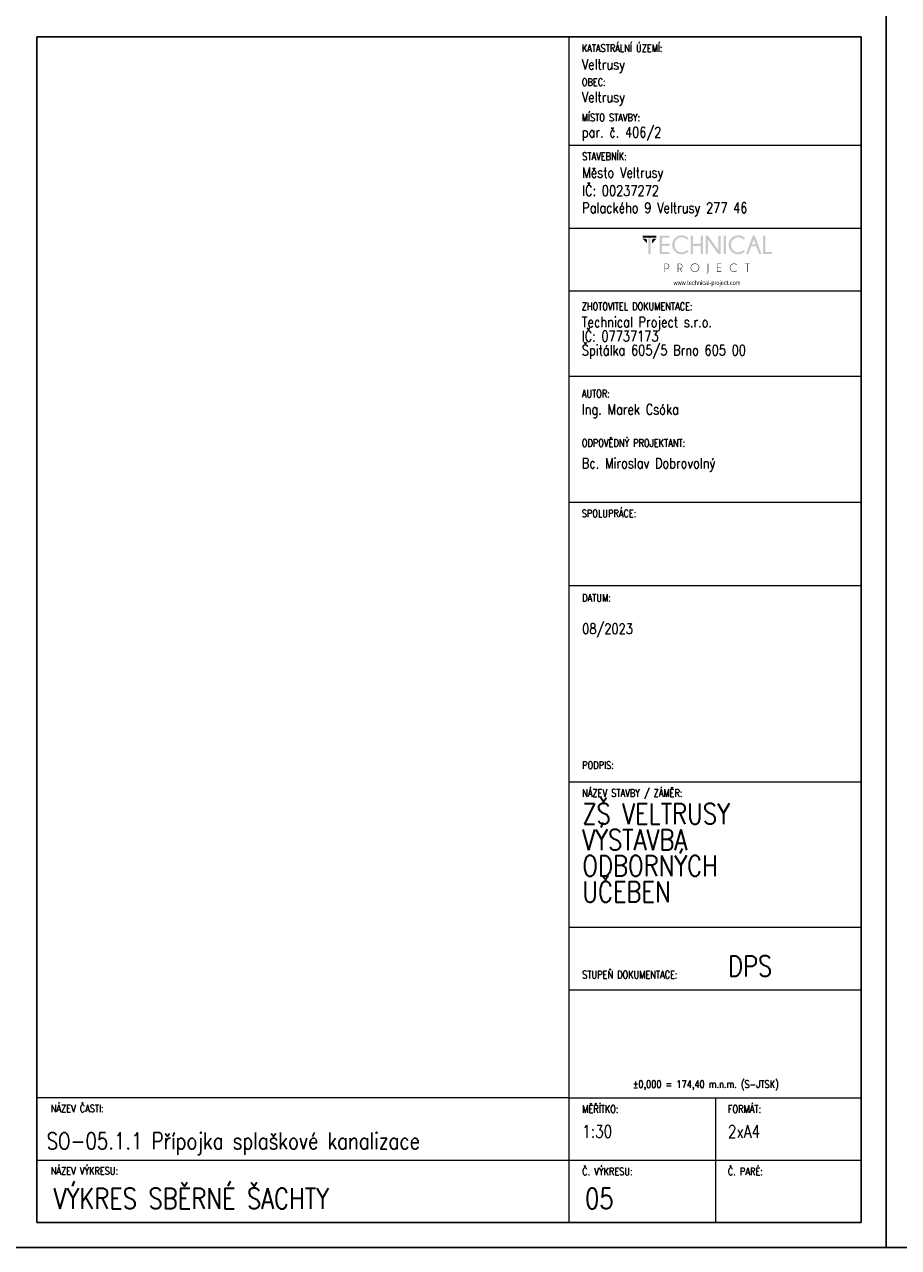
# Model space of a CAD drawing. Header units: millimetres. Extents: x -744 to 2301, y 2052 to 2943.
# Tile 15 of 31: x 1044 to 1254, y 2052 to 2346. Entities that reach past the tile are written whole.
import ezdxf

# ---------------------------------------------------------------- set-up
doc = ezdxf.new("R2010")
doc.units = ezdxf.units.MM
doc.header["$MEASUREMENT"] = 0
doc.layers.add('NETISK', color=7, linetype='Continuous', plot=False)
doc.layers.add('TP_01_Rozpiska', color=7, linetype='Continuous', lineweight=5)
doc.layers.add('Znojmoprojekt - Popisy.Znojmoprojekt', color=7, linetype='Continuous')
doc.styles.add('GENERATED_STYLE_4', font='arial.ttf')
doc.styles.add('ROMANS', font='romans.shx', dxfattribs={"width": 0.8})

# ---------------------------------------------------------------- blocks, each defined once
blk = doc.blocks.new('*U24')
for p, q in [((-210, 291), (-210, 297)), ((-210, 297), (-210, 0)), ((0, 0), (0, 297)), ((-6, 291), (-204, 291)), ((-204, 291), (-204, 6)), ((-6, 6), (-6, 291)), ((-210, 6), (-210, 0)), ((-204, 6), (-6, 6)), ((-210, 0), (0, 0))]:
    blk.add_line(p, q)
blk = doc.blocks.new('A$C01D51CA2')
at = {"layer": 'TP_01_Rozpiska'}
for points in [[(-45.09, 17.59), (-45.09, 16.91), (-40.45, 16.91), (-40.45, 17.59)], [(-45.09, 16.5), (-43.58, 14.97), (-43.58, 16.09), (-43.97, 16.5)], [(-43.15, 17.03), (-43.15, 11.39), (-42.38, 11.39), (-42.38, 17.03)], [(-40.45, 16.5), (-41.97, 14.97), (-41.97, 16.09), (-41.57, 16.5)], [(-36.03, 17.59), (-36.03, 16.91), (-38.63, 16.91), (-38.63, 14.83), (-36.03, 14.83), (-36.03, 14.15), (-38.63, 14.15), (-38.63, 12.08), (-36.03, 12.08), (-36.03, 11.39), (-39.4, 11.39), (-39.4, 17.59)], [(-28.26, 14.15), (-28.26, 11.39), (-29.05, 11.39), (-29.05, 17.59), (-28.26, 17.59), (-28.26, 14.83), (-25.73, 14.83), (-25.73, 17.59), (-24.94, 17.59), (-24.94, 11.39), (-25.73, 11.39), (-25.73, 14.15)], [(-23.29, 17.59), (-19.78, 12.64), (-19.78, 17.59), (-19, 17.59), (-19, 11.39), (-19.86, 11.39), (-23.29, 16.22), (-23.29, 11.39), (-24.07, 11.39), (-24.07, 17.59)], [(-18, 17.59), (-18, 11.39), (-17.23, 11.39), (-17.23, 17.59)], [(-4.92, 11.41), (-4.92, 17.59), (-4.14, 17.59), (-4.14, 12.08), (-1.91, 12.08), (-1.91, 11.41)], [(-18.85, 8.23), (-18.85, 8.07), (-20.1, 8.07), (-20.1, 6.92), (-18.85, 6.92), (-18.85, 6.76), (-20.1, 6.76), (-20.1, 5.6), (-18.85, 5.6), (-18.85, 5.44), (-20.25, 5.44), (-20.25, 8.23)], [(-10.06, 8.07), (-10.06, 5.44), (-10.22, 5.44), (-10.22, 8.07), (-10.93, 8.07), (-10.93, 8.23), (-9.35, 8.23), (-9.35, 8.07)]]:
    blk.add_hatch(color=256, dxfattribs=at).paths.add_polyline_path(points)
h = blk.add_hatch(color=256, dxfattribs=at)
edge = h.paths.add_edge_path()
edge.add_line((-30.26, 12.76), (-29.72, 12.28))
edge.add_spline(control_points=[(-29.72, 12.28), (-30.41, 11.65), (-31.18, 11.32), (-32.02, 11.32), (-32.02, 11.32), (-32.93, 11.32), (-33.68, 11.64), (-34.31, 12.26), (-34.31, 12.26), (-34.93, 12.89), (-35.23, 13.63), (-35.23, 14.5), (-35.23, 14.5), (-35.23, 15.35), (-34.93, 16.09), (-34.31, 16.72), (-34.31, 16.72), (-33.68, 17.36), (-32.93, 17.67), (-32.02, 17.67), (-32.02, 17.67), (-31.18, 17.67), (-30.41, 17.34), (-29.72, 16.7)], knot_values=[0, 0, 0, 0, 0.041667, 0.041667, 0.041667, 0.041767, 0.083333, 0.083333, 0.083333, 0.083433, 0.125, 0.125, 0.125, 0.1251, 0.166667, 0.166667, 0.166667, 0.166767, 0.208333, 0.208333, 0.208333, 0.208433, 1, 1, 1, 1], degree=3, periodic=0)
edge.add_line((-29.72, 16.7), (-30.26, 16.22))
edge.add_spline(control_points=[(-30.26, 16.22), (-30.82, 16.73), (-31.41, 16.98), (-32.02, 16.98), (-32.02, 16.98), (-32.68, 16.98), (-33.25, 16.73), (-33.73, 16.26), (-33.73, 16.26), (-34.21, 15.78), (-34.45, 15.19), (-34.45, 14.5), (-34.45, 14.5), (-34.45, 13.79), (-34.21, 13.22), (-33.73, 12.72), (-33.73, 12.72), (-33.25, 12.25), (-32.68, 12.02), (-32.02, 12.02), (-32.02, 12.02), (-31.41, 12.02), (-30.82, 12.26), (-30.26, 12.76)], knot_values=[0, 0, 0, 0, 0.041667, 0.041667, 0.041667, 0.041767, 0.083333, 0.083333, 0.083333, 0.083433, 0.125, 0.125, 0.125, 0.1251, 0.166667, 0.166667, 0.166667, 0.166767, 0.208333, 0.208333, 0.208333, 0.208433, 1, 1, 1, 1], degree=3, periodic=0)
h = blk.add_hatch(color=256, dxfattribs=at)
edge = h.paths.add_edge_path()
edge.add_line((-11.41, 12.76), (-10.87, 12.28))
edge.add_spline(control_points=[(-10.87, 12.28), (-11.56, 11.65), (-12.33, 11.32), (-13.17, 11.32), (-13.17, 11.32), (-14.07, 11.32), (-14.83, 11.64), (-15.45, 12.26), (-15.45, 12.26), (-16.08, 12.89), (-16.37, 13.63), (-16.37, 14.5), (-16.37, 14.5), (-16.37, 15.35), (-16.08, 16.09), (-15.45, 16.72), (-15.45, 16.72), (-14.83, 17.36), (-14.07, 17.67), (-13.17, 17.67), (-13.17, 17.67), (-12.33, 17.67), (-11.56, 17.34), (-10.87, 16.7)], knot_values=[0, 0, 0, 0, 0.041667, 0.041667, 0.041667, 0.041767, 0.083333, 0.083333, 0.083333, 0.083433, 0.125, 0.125, 0.125, 0.1251, 0.166667, 0.166667, 0.166667, 0.166767, 0.208333, 0.208333, 0.208333, 0.208433, 1, 1, 1, 1], degree=3, periodic=0)
edge.add_line((-10.87, 16.7), (-11.41, 16.22))
edge.add_spline(control_points=[(-11.41, 16.22), (-11.97, 16.73), (-12.56, 16.98), (-13.17, 16.98), (-13.17, 16.98), (-13.82, 16.98), (-14.4, 16.73), (-14.88, 16.26), (-14.88, 16.26), (-15.35, 15.78), (-15.6, 15.19), (-15.6, 14.5), (-15.6, 14.5), (-15.6, 13.79), (-15.35, 13.22), (-14.88, 12.72), (-14.88, 12.72), (-14.4, 12.25), (-13.82, 12.02), (-13.17, 12.02), (-13.17, 12.02), (-12.56, 12.02), (-11.97, 12.26), (-11.41, 12.76)], knot_values=[0, 0, 0, 0, 0.041667, 0.041667, 0.041667, 0.041767, 0.083333, 0.083333, 0.083333, 0.083433, 0.125, 0.125, 0.125, 0.1251, 0.166667, 0.166667, 0.166667, 0.166767, 0.208333, 0.208333, 0.208333, 0.208433, 1, 1, 1, 1], degree=3, periodic=0)
h = blk.add_hatch(color=256, dxfattribs=at)
h.paths.add_polyline_path([(-7.4, 14.65), (-7.99, 16.29), (-8.6, 14.65)])
h.paths.add_polyline_path([(-7.64, 17.59), (-5.41, 11.41), (-6.21, 11.41), (-7.15, 13.97), (-8.83, 13.97), (-9.78, 11.41), (-10.6, 11.41), (-8.33, 17.59)])
h = blk.add_hatch(color=256, dxfattribs=at)
edge = h.paths.add_edge_path()
edge.add_line((-37.56, 8.07), (-37.56, 6.57))
edge.add_line((-37.56, 6.57), (-37.08, 6.57))
edge.add_spline(control_points=[(-37.08, 6.57), (-36.89, 6.57), (-36.71, 6.64), (-36.56, 6.79), (-36.56, 6.79), (-36.41, 6.94), (-36.34, 7.12), (-36.34, 7.33), (-36.34, 7.33), (-36.34, 7.53), (-36.41, 7.71), (-36.56, 7.86), (-36.56, 7.86), (-36.71, 8), (-36.89, 8.07), (-37.08, 8.07)], knot_values=[0, 0, 0, 0, 0.0625, 0.0625, 0.0625, 0.0626, 0.125, 0.125, 0.125, 0.1251, 0.1875, 0.1875, 0.1875, 0.1876, 1, 1, 1, 1], degree=3, periodic=0)
edge.add_line((-37.08, 8.07), (-37.56, 8.07))
edge = h.paths.add_edge_path()
edge.add_line((-37.56, 6.41), (-37.56, 5.44))
edge.add_line((-37.56, 5.44), (-37.73, 5.44))
edge.add_line((-37.73, 5.44), (-37.73, 8.23))
edge.add_line((-37.73, 8.23), (-36.99, 8.23))
edge.add_spline(control_points=[(-36.99, 8.23), (-36.77, 8.2), (-36.59, 8.12), (-36.44, 7.97), (-36.44, 7.97), (-36.28, 7.79), (-36.18, 7.58), (-36.18, 7.33), (-36.18, 7.33), (-36.18, 7.07), (-36.28, 6.85), (-36.44, 6.67), (-36.44, 6.67), (-36.62, 6.51), (-36.84, 6.41), (-37.08, 6.41)], knot_values=[0, 0, 0, 0, 0.0625, 0.0625, 0.0625, 0.0626, 0.125, 0.125, 0.125, 0.1251, 0.1875, 0.1875, 0.1875, 0.1876, 1, 1, 1, 1], degree=3, periodic=0)
edge.add_line((-37.08, 6.41), (-37.56, 6.41))
h = blk.add_hatch(color=256, dxfattribs=at)
edge = h.paths.add_edge_path()
edge.add_line((-33.17, 8.07), (-33.17, 6.57))
edge.add_line((-33.17, 6.57), (-32.71, 6.57))
edge.add_spline(control_points=[(-32.71, 6.57), (-32.5, 6.57), (-32.32, 6.64), (-32.17, 6.79), (-32.17, 6.79), (-32.02, 6.94), (-31.96, 7.12), (-31.96, 7.33), (-31.96, 7.33), (-31.96, 7.53), (-32.02, 7.71), (-32.17, 7.86), (-32.17, 7.86), (-32.32, 8), (-32.5, 8.07), (-32.71, 8.07)], knot_values=[0, 0, 0, 0, 0.0625, 0.0625, 0.0625, 0.0626, 0.125, 0.125, 0.125, 0.1251, 0.1875, 0.1875, 0.1875, 0.1876, 1, 1, 1, 1], degree=3, periodic=0)
edge.add_line((-32.71, 8.07), (-33.17, 8.07))
edge = h.paths.add_edge_path()
edge.add_line((-32.66, 6.41), (-33.17, 6.41))
edge.add_line((-33.17, 6.41), (-33.17, 5.44))
edge.add_line((-33.17, 5.44), (-33.34, 5.44))
edge.add_line((-33.34, 5.44), (-33.34, 8.23))
edge.add_line((-33.34, 8.23), (-32.61, 8.23))
edge.add_spline(control_points=[(-32.61, 8.23), (-32.4, 8.2), (-32.22, 8.12), (-32.07, 7.97), (-32.07, 7.97), (-31.89, 7.79), (-31.79, 7.58), (-31.79, 7.33), (-31.79, 7.33), (-31.79, 7.07), (-31.89, 6.85), (-32.07, 6.69), (-32.07, 6.69), (-32.19, 6.56), (-32.33, 6.48), (-32.48, 6.44)], knot_values=[0, 0, 0, 0, 0.0625, 0.0625, 0.0625, 0.0626, 0.125, 0.125, 0.125, 0.1251, 0.1875, 0.1875, 0.1875, 0.1876, 1, 1, 1, 1], degree=3, periodic=0)
edge.add_line((-32.48, 6.44), (-31.84, 5.44))
edge.add_line((-31.84, 5.44), (-32.04, 5.44))
edge.add_line((-32.04, 5.44), (-32.66, 6.41))
h = blk.add_hatch(color=256, dxfattribs=at)
edge = h.paths.add_edge_path()
edge.add_spline(control_points=[(-27.62, 8.12), (-27.98, 8.12), (-28.27, 7.99), (-28.52, 7.74), (-28.52, 7.74), (-28.77, 7.49), (-28.9, 7.2), (-28.9, 6.84), (-28.9, 6.84), (-28.9, 6.49), (-28.77, 6.2), (-28.52, 5.95), (-28.52, 5.95), (-28.27, 5.7), (-27.98, 5.57), (-27.62, 5.57), (-27.62, 5.57), (-27.27, 5.57), (-26.98, 5.7), (-26.73, 5.95), (-26.73, 5.95), (-26.47, 6.2), (-26.35, 6.49), (-26.35, 6.84), (-26.35, 6.84), (-26.35, 7.2), (-26.47, 7.49), (-26.73, 7.74), (-26.73, 7.74), (-26.98, 7.99), (-27.27, 8.12), (-27.62, 8.12)], knot_values=[0, 0, 0, 0, 0.03125, 0.03125, 0.03125, 0.03135, 0.0625, 0.0625, 0.0625, 0.0626, 0.09375, 0.09375, 0.09375, 0.09385, 0.125, 0.125, 0.125, 0.1251, 0.15625, 0.15625, 0.15625, 0.15635, 0.1875, 0.1875, 0.1875, 0.1876, 0.21875, 0.21875, 0.21875, 0.21885, 1, 1, 1, 1], degree=3, periodic=0)
edge = h.paths.add_edge_path()
edge.add_spline(control_points=[(-26.61, 7.86), (-26.33, 7.58), (-26.19, 7.23), (-26.19, 6.84), (-26.19, 6.84), (-26.19, 6.44), (-26.33, 6.11), (-26.61, 5.83), (-26.61, 5.83), (-26.89, 5.56), (-27.22, 5.41), (-27.62, 5.41), (-27.62, 5.41), (-28.01, 5.41), (-28.36, 5.56), (-28.64, 5.83), (-28.64, 5.83), (-28.91, 6.11), (-29.05, 6.44), (-29.05, 6.84), (-29.05, 6.84), (-29.05, 7.23), (-28.91, 7.58), (-28.64, 7.86), (-28.64, 7.86), (-28.36, 8.14), (-28.01, 8.28), (-27.62, 8.28), (-27.62, 8.28), (-27.22, 8.28), (-26.89, 8.14), (-26.61, 7.86)], knot_values=[0, 0, 0, 0, 0.03125, 0.03125, 0.03125, 0.03135, 0.0625, 0.0625, 0.0625, 0.0626, 0.09375, 0.09375, 0.09375, 0.09385, 0.125, 0.125, 0.125, 0.1251, 0.15625, 0.15625, 0.15625, 0.15635, 0.1875, 0.1875, 0.1875, 0.1876, 0.21875, 0.21875, 0.21875, 0.21885, 1, 1, 1, 1], degree=3, periodic=0)
h = blk.add_hatch(color=256, dxfattribs=at)
edge = h.paths.add_edge_path()
edge.add_spline(control_points=[(-23.19, 5.39), (-23.19, 5.24), (-23.24, 5.13), (-23.34, 5.05), (-23.34, 5.05), (-23.44, 4.95), (-23.56, 4.9), (-23.69, 4.9)], knot_values=[0, 0, 0, 0, 0.125, 0.125, 0.125, 0.1251, 1, 1, 1, 1], degree=3, periodic=0)
edge.add_line((-23.69, 4.9), (-23.69, 5.05))
edge.add_spline(control_points=[(-23.69, 5.05), (-23.59, 5.05), (-23.52, 5.08), (-23.44, 5.14), (-23.44, 5.14), (-23.39, 5.21), (-23.36, 5.29), (-23.36, 5.41)], knot_values=[0, 0, 0, 0, 0.125, 0.125, 0.125, 0.1251, 1, 1, 1, 1], degree=3, periodic=0)
edge.add_line((-23.36, 5.41), (-23.36, 8.23))
edge.add_line((-23.36, 8.23), (-23.19, 8.23))
edge.add_line((-23.19, 8.23), (-23.19, 5.39))
h = blk.add_hatch(color=256, dxfattribs=at)
edge = h.paths.add_edge_path()
edge.add_line((-13.73, 5.88), (-13.61, 5.79))
edge.add_spline(control_points=[(-13.61, 5.79), (-13.87, 5.54), (-14.2, 5.41), (-14.56, 5.41), (-14.56, 5.41), (-14.96, 5.41), (-15.3, 5.56), (-15.58, 5.83), (-15.58, 5.83), (-15.86, 6.11), (-15.99, 6.44), (-15.99, 6.84), (-15.99, 6.84), (-15.99, 7.23), (-15.86, 7.58), (-15.58, 7.86), (-15.58, 7.86), (-15.3, 8.14), (-14.96, 8.27), (-14.56, 8.27), (-14.56, 8.27), (-14.2, 8.27), (-13.87, 8.15), (-13.61, 7.89)], knot_values=[0, 0, 0, 0, 0.041667, 0.041667, 0.041667, 0.041767, 0.083333, 0.083333, 0.083333, 0.083433, 0.125, 0.125, 0.125, 0.1251, 0.166667, 0.166667, 0.166667, 0.166767, 0.208333, 0.208333, 0.208333, 0.208433, 1, 1, 1, 1], degree=3, periodic=0)
edge.add_line((-13.61, 7.89), (-13.73, 7.79))
edge.add_spline(control_points=[(-13.73, 7.79), (-13.97, 8), (-14.25, 8.1), (-14.56, 8.1), (-14.56, 8.1), (-14.93, 8.1), (-15.22, 7.99), (-15.47, 7.74), (-15.47, 7.74), (-15.72, 7.49), (-15.85, 7.2), (-15.85, 6.84), (-15.85, 6.84), (-15.85, 6.49), (-15.72, 6.2), (-15.47, 5.95), (-15.47, 5.95), (-15.22, 5.7), (-14.93, 5.57), (-14.56, 5.57), (-14.56, 5.57), (-14.25, 5.57), (-13.97, 5.67), (-13.73, 5.88)], knot_values=[0, 0, 0, 0, 0.041667, 0.041667, 0.041667, 0.041767, 0.083333, 0.083333, 0.083333, 0.083433, 0.125, 0.125, 0.125, 0.1251, 0.166667, 0.166667, 0.166667, 0.166767, 0.208333, 0.208333, 0.208333, 0.208433, 1, 1, 1, 1], degree=3, periodic=0)
at = {"layer": 'Znojmoprojekt - Popisy.Znojmoprojekt', "color": 7, "linetype": 'Continuous', "lineweight": 13, "insert": (-23.61, 1.59), "char_height": 1.5, "width": 19.5072, "attachment_point": 5, "style": 'GENERATED_STYLE_4'}
blk.add_mtext('\\A1;{\\fBahnschrift Light|b0|i0|c238|p34;\\W0.75;www.technical-project.com}', dxfattribs=at)

msp = doc.modelspace()

# ---------------------------------------------------------------- linework, layer by layer
at = {"layer": 'TP_01_Rozpiska'}
for p, q in [((1174.88, 2057.81), (1174.88, 2342.81)), ((1174.88, 2316.81), (1244.98, 2316.81)), ((1174.88, 2296.81), (1244.88, 2296.81)), ((1174.88, 2281.74), (1244.88, 2281.74)), ((1174.88, 2261.29), (1244.88, 2261.29)), ((1174.88, 2230.98), (1244.88, 2230.98)), ((1174.88, 2210.98), (1244.88, 2210.98)), ((1174.88, 2163.78), (1244.98, 2163.78)), ((1174.88, 2128.78), (1244.98, 2128.78)), ((1174.88, 2087.81), (1046.98, 2087.81)), ((1046.98, 2057.81), (1046.98, 2087.81)), ((1174.88, 2087.81), (1244.98, 2087.81)), ((1209.98, 2087.81), (1209.98, 2057.81)), ((1046.98, 2072.81), (1244.98, 2072.81))]:
    msp.add_line(p, q, dxfattribs=at)
at = {"layer": 'TP_01_Rozpiska', "color": 7, "linetype": 'Continuous', "lineweight": 13}
msp.add_line((1174.88, 2113.78), (1244.98, 2113.78), dxfattribs=at)

# ---------------------------------------------------------------- block references
at = {"xscale": 0.7200000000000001, "yscale": 0.7200000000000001, "zscale": 0.7200000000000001}
msp.add_blockref('A$C01D51CA2', (1224.95, 2282.4), dxfattribs=at)
at = {"layer": 'NETISK'}
for p in [(1250.98, 2051.81), (1460.98, 2051.81)]:
    msp.add_blockref('*U24', p, dxfattribs=at)

# ---------------------------------------------------------------- texts
at = {"color": 7, "linetype": 'Continuous', "lineweight": 0, "char_height": 1.8, "attachment_point": 1, "style": 'ROMANS'}
for s, insert in [('\\A1;KATASTRÁLNÍ ÚZEMÍ:', (1177.88, 2341)), ('\\A1;OBEC:', (1177.88, 2332.84)), ('\\A1;MÍSTO STAVBY:', (1177.88, 2324.33)), ('\\A1;STAVEBNÍK:', (1177.98, 2315)), ('\\A1;ZHOTOVITEL DOKUMENTACE:', (1177.88, 2278.94)), ('\\A1;AUTOR:', (1177.88, 2257.96)), ('\\A1;ODPOVĚDNÝ PROJEKTANT:', (1177.88, 2246.1)), ('\\A1;SPOLUPRÁCE:', (1177.88, 2229.17)), ('\\A1;DATUM:', (1177.98, 2208.88)), ('\\A1;PODPIS:', (1177.98, 2168.66)), ('\\A1;NÁZEV STAVBY / ZÁMĚR:', (1177.98, 2161.97)), ('\\A1;STUPEŇ DOKUMENTACE:', (1177.98, 2118.3)), ('\\A1;±0,000 = 174,40 m.n.m. (S-JTSK)', (1190.12, 2091.98)), ('\\A1;NÁZEV ČASTI:', (1050.29, 2086.14)), ('\\A1;{\\Fromand|c238;MĚŘÍTKO:}', (1177.98, 2086)), ('\\A1;FORMÁT:', (1212.98, 2086)), ('\\A1;NÁZEV VÝKRESU:', (1050.29, 2071.14)), ('\\A1;{\\Fromand|c238;Č. VÝKRESU:}', (1177.98, 2071)), ('\\A1;{\\Fromand|c238;Č. PARÉ:}', (1212.98, 2071))]:
    msp.add_mtext(s, dxfattribs=dict(at, insert=insert))
at = {"color": 7, "linetype": 'Continuous', "lineweight": 25, "style": 'ROMANS'}
for s, insert, char_height, attachment_point in [('\\A1;Veltrusy', (1177.88, 2334.12), 2.5, 7), ('\\A1;Veltrusy', (1177.88, 2326.26), 2.5, 7), ('\\A1;par. č. 406/2', (1177.88, 2317.81), 2.5, 7), ('\\A1;Město Veltrusy', (1177.98, 2308.12), 2.5, 7), ('\\A1;IČ: 00237272', (1177.98, 2304.6), 2.5, 7), ('\\A1;Palackého 9 Veltrusy 277 46', (1177.98, 2299.65), 2.5, 7), ('\\A1;Ing. Marek Csóka', (1177.88, 2254.54), 2.5, 1), ('\\A1;08/2023', (1177.98, 2201.8), 2.5, 1), ('\\A1;DPS', (1212.98, 2121.96), 5, 1), ('\\A1;SO-05.1.1 Přípojka splaškové kanalizace', (1049.3, 2079.42), 4, 1), ('\\A1;1:30', (1177.98, 2081.21), 3, 1), ('\\A1;2xA4', (1212.98, 2081.19), 3, 1), ('\\A1;VÝKRES SBĚRNÉ ŠACHTY', (1050.96, 2066.08), 5, 1), ('\\A1;05', (1178.68, 2066.08), 5, 1)]:
    msp.add_mtext(s, dxfattribs=dict(at, insert=insert, char_height=char_height, attachment_point=attachment_point))
at = {"color": 7, "linetype": 'Continuous', "lineweight": 25, "char_height": 2.5, "attachment_point": 1, "style": 'ROMANS'}
for s, insert, line_spacing_factor in [('\\A1;Technical Project s.r.o.\\PIČ: 07737173\\PŠpitálka 605/5 Brno 605 00', (1177.88, 2275.52), 0.811616), ('\\A1;Bc. Miroslav Dobrovolný', (1177.88, 2241.59), 0.783211)]:
    msp.add_mtext(s, dxfattribs=dict(at, insert=insert, line_spacing_factor=line_spacing_factor))
at = {"color": 7, "linetype": 'Continuous', "lineweight": 25, "insert": (1177.98, 2158.57), "char_height": 5, "width": 48.0061, "attachment_point": 1, "line_spacing_factor": 0.75, "style": 'ROMANS'}
msp.add_mtext('\\A1;ZŠ VELTRUSY  VÝSTAVBA \\PODBORNÝCH \\PUČEBEN', dxfattribs=at)

doc.saveas('drawing.dxf')
